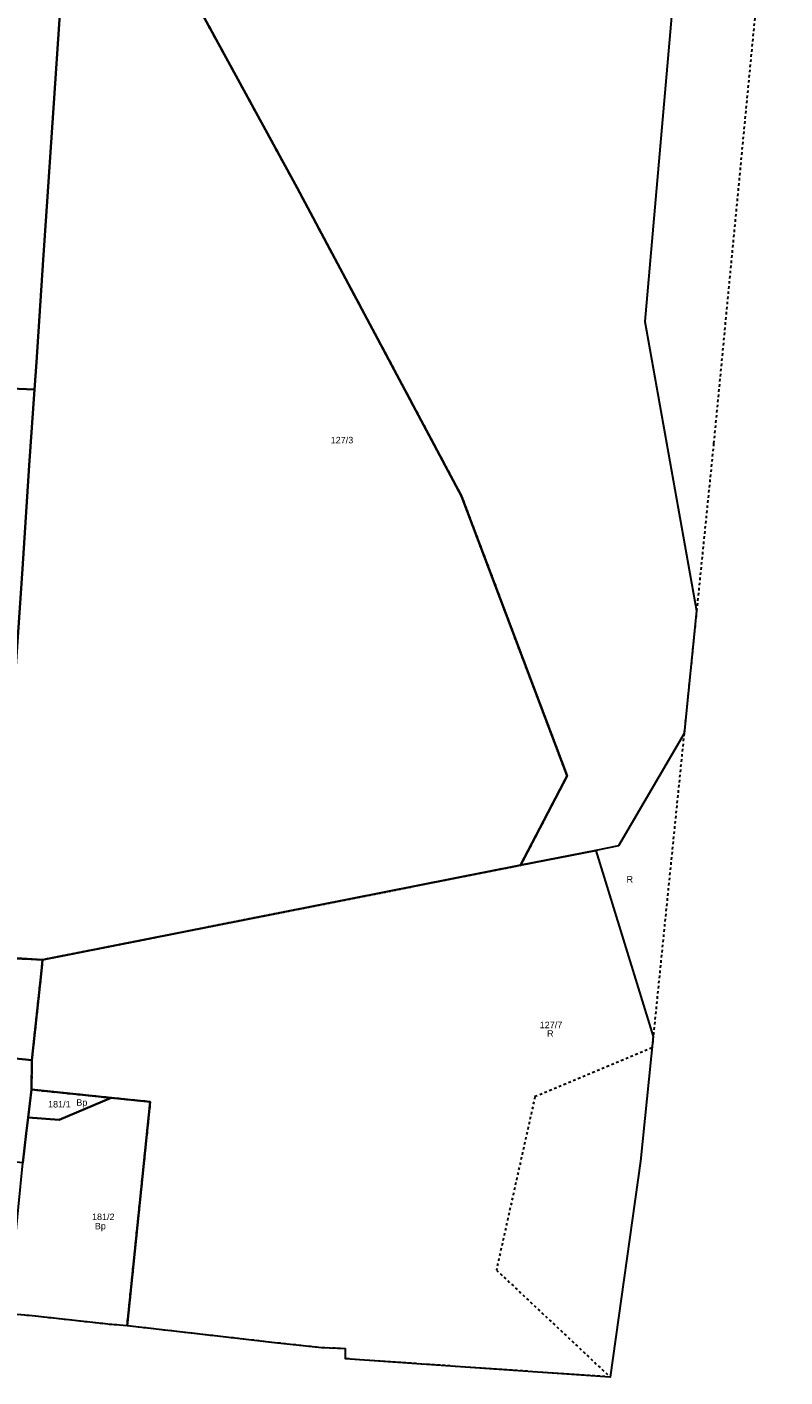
# Model space of a CAD drawing. Header units: metres. Extents: x 6603615 to 6604581, y 5739741 to 5740610.
# Tile 20 of 22: x 6604202 to 6604348, y 5739741 to 5740002. Entities that reach past the tile are written whole.
import ezdxf
from ezdxf.enums import TextEntityAlignment as Align

# ---------------------------------------------------------------- set-up
doc = ezdxf.new("R2010")
doc.units = ezdxf.units.M
doc.linetypes.add('PRZER1-1', pattern=[1, 0.5, -0.5])
doc.layers.add('_działki', color=3, linetype='Continuous', lineweight=40)
for name, color, linetype, lineweight, true_color in [('GESDZI', 7, 'Continuous', 18, 0x008000), ('GESDZI_O', 7, 'Continuous', 18, 0x008000), ('GESUZY', 7, 'Continuous', 18, 0x008000), ('GESUZY_O', 7, 'Continuous', 18, 0x008000)]:
    doc.layers.add(name, color=color, linetype=linetype, lineweight=lineweight, true_color=true_color)
doc.styles.add('Arial', font='arial.ttf')

# ---------------------------------------------------------------- blocks, each defined once
blk = doc.blocks.new('A$C8469fa7e')
at = {"layer": 'GESDZI', "color": 3, "linetype": 'Continuous', "lineweight": 30}
for points in [[(6604337.22, 5740125.89), (6604321.34, 5739944.74), (6604331.35, 5739888.86), (6604328.93, 5739865.18), (6604316.29, 5739843.46), (6604311.87, 5739842.59), (6604297.35, 5739839.72), (6604306.33, 5739857), (6604285.94, 5739911.03), (6604254.17, 5739970.57), (6604225.19, 5740023.63)], [(6604183.81, 5740100.36), (6604211.14, 5740049.68), (6604208.38, 5740004.99), (6604205.71, 5739965.06), (6604205.14, 5739956.67), (6604203.8, 5739936.9), (6604203.44, 5739931.58), (6604197.3, 5739931.89)]]:
    blk.add_lwpolyline(points, dxfattribs=at)
for points in [[(6604205, 5739821.48), (6604196.08, 5739821.95), (6604198.07, 5739851.9), (6604198.87, 5739863.88), (6604199.76, 5739877.24), (6604201.1, 5739896.98), (6604202.44, 5739916.9), (6604203.44, 5739931.58), (6604203.8, 5739936.9), (6604205.14, 5739956.67), (6604205.71, 5739965.06), (6604208.38, 5740004.99), (6604211.14, 5740049.68), (6604225.19, 5740023.63), (6604254.17, 5739970.57), (6604285.94, 5739911.03), (6604306.33, 5739857), (6604297.35, 5739839.72)], [(6604196.08, 5739821.95), (6604163.88, 5739824.11), (6604151.94, 5739824.9), (6604128.92, 5739826.44), (6604129.12, 5739829.44), (6604131.15, 5739859.81), (6604131.95, 5739871.82), (6604134.09, 5739903.98), (6604135.4, 5739923.52), (6604136.19, 5739935.43), (6604162.47, 5739933.62), (6604172.74, 5739932.92), (6604174.97, 5739932.82), (6604197.3, 5739931.89), (6604203.44, 5739931.58), (6604202.44, 5739916.9), (6604201.1, 5739896.98), (6604199.76, 5739877.24), (6604198.87, 5739863.88), (6604198.07, 5739851.9)], [(6604221.33, 5739750.78), (6604225.8, 5739794.05), (6604218.25, 5739794.82), (6604202.87, 5739796.39), (6604202.94, 5739802.07), (6604204.8, 5739819.36), (6604205, 5739821.48), (6604297.35, 5739839.72), (6604311.87, 5739842.59), (6604322.97, 5739806.68), (6604320.52, 5739782.61), (6604314.65, 5739740.9), (6604279.18, 5739743.34), (6604263.51, 5739744.43), (6604263.53, 5739746.36), (6604258.89, 5739746.55), (6604249.82, 5739747.53), (6604239.88, 5739748.66)], [(6604202.94, 5739802.07), (6604162.1, 5739806.24), (6604163.88, 5739824.11), (6604196.08, 5739821.95), (6604205, 5739821.48), (6604204.8, 5739819.36)], [(6604201.17, 5739782.23), (6604164.99, 5739785.73), (6604165.12, 5739789.25), (6604160.46, 5739789.81), (6604160.87, 5739794.03), (6604162.1, 5739806.24), (6604202.94, 5739802.07), (6604202.87, 5739796.39), (6604202.2, 5739791.02), (6604201.82, 5739787.94)], [(6604217.61, 5739751.09), (6604202.42, 5739752.77), (6604198.35, 5739753.08), (6604200.35, 5739773.78), (6604201.17, 5739782.23), (6604201.82, 5739787.94), (6604202.2, 5739791.02), (6604208.19, 5739790.58), (6604218.25, 5739794.82), (6604225.8, 5739794.05), (6604221.33, 5739750.78)], [(6604202.87, 5739796.39), (6604218.25, 5739794.82), (6604208.19, 5739790.58), (6604202.2, 5739791.02)]]:
    blk.add_lwpolyline(points, close=True, dxfattribs=at)
at = {"layer": 'GESUZY', "color": 3, "linetype": 'PRZER1-1', "lineweight": 30}
for points in [[(6604348.43, 5740064.03), (6604334.64, 5739921.16), (6604331.35, 5739888.86), (6604328.93, 5739865.18), (6604322.97, 5739806.68), (6604322.74, 5739804.45), (6604300.13, 5739795.04), (6604292.67, 5739761.56), (6604314.65, 5739740.9), (6604279.18, 5739743.34), (6604263.51, 5739744.43), (6604263.53, 5739746.36), (6604258.89, 5739746.55), (6604249.82, 5739747.53), (6604239.88, 5739748.66), (6604221.33, 5739750.78), (6604225.8, 5739794.05), (6604218.25, 5739794.82), (6604202.87, 5739796.39), (6604202.94, 5739802.07), (6604204.8, 5739819.36), (6604205, 5739821.48), (6604297.35, 5739839.72), (6604306.33, 5739857), (6604285.94, 5739911.03), (6604254.17, 5739970.57), (6604225.19, 5740023.63)], [(6604183.81, 5740100.36), (6604211.14, 5740049.68), (6604225.19, 5740023.63), (6604254.17, 5739970.57), (6604285.94, 5739911.03), (6604306.33, 5739857), (6604297.35, 5739839.72), (6604205, 5739821.48), (6604196.08, 5739821.95)], [(6604196.08, 5739821.95), (6604205, 5739821.48), (6604204.8, 5739819.36), (6604202.94, 5739802.07), (6604202.87, 5739796.39), (6604218.25, 5739794.82), (6604225.8, 5739794.05), (6604221.33, 5739750.78), (6604217.61, 5739751.09), (6604202.42, 5739752.77), (6604198.35, 5739753.08)]]:
    blk.add_lwpolyline(points, dxfattribs=at)
at = {"layer": 'GESDZI_O', "color": 3, "linetype": 'Continuous', "lineweight": 30, "style": 'Arial'}
for s, p in [('127/3', (6604262.84, 5739921.21)), ('127/7', (6604303.22, 5739808.26)), ('181/1', (6604208.24, 5739792.95)), ('181/2', (6604216.73, 5739771.21))]:
    blk.add_text(s, height=1.25, rotation=360, dxfattribs=at).set_placement(p, align=Align.CENTER)
at = {"layer": 'GESUZY_O', "color": 3, "linetype": 'Continuous', "lineweight": 30, "style": 'Arial'}
for s, p in [('R', (6604318.44, 5739836.39)), ('R', (6604303.09, 5739806.61)), ('Bp', (6604212.59, 5739793.29)), ('Bp', (6604216.16, 5739769.42))]:
    blk.add_text(s, height=1.25, rotation=360, dxfattribs=at).set_placement(p, align=Align.CENTER)

msp = doc.modelspace()

# ---------------------------------------------------------------- block references
at = {"layer": '_działki', "color": 1}
msp.add_blockref('A$C8469fa7e', (0, 0), dxfattribs=at)

doc.saveas('drawing.dxf')
